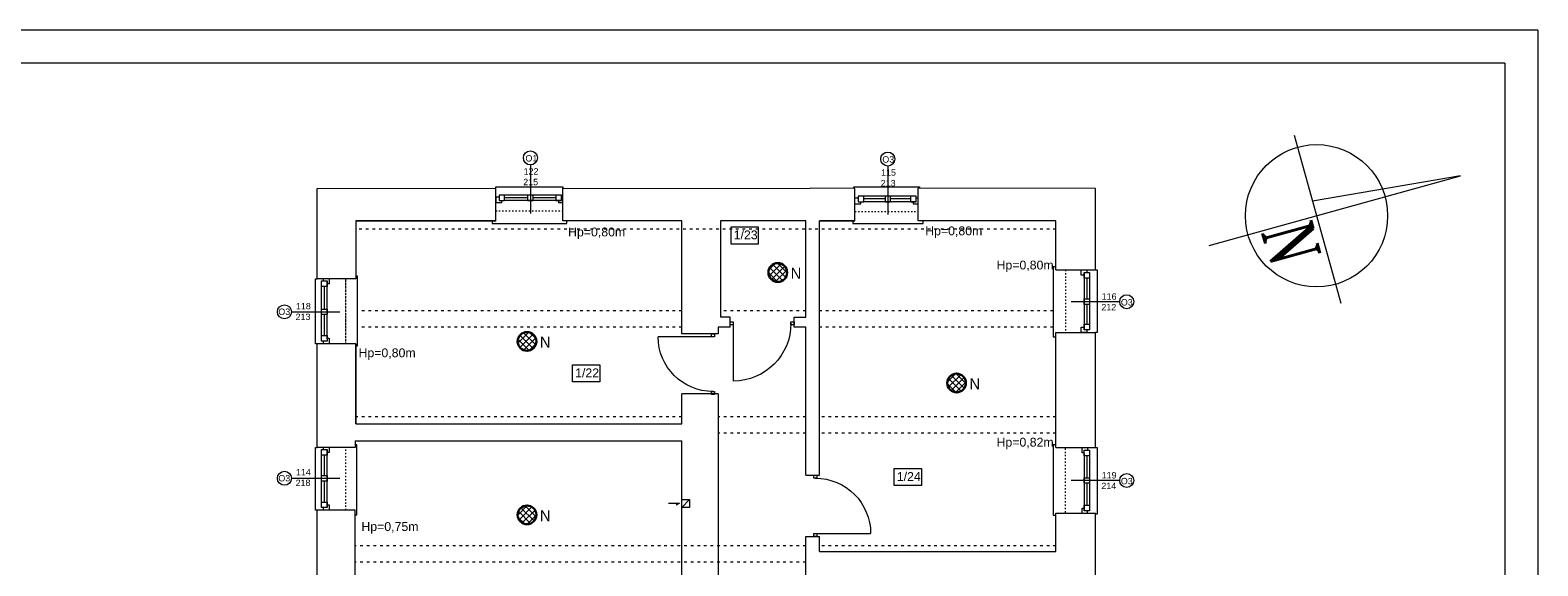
# Model space of a CAD drawing. Header units: centimetres. Extents: x 74448 to 96987, y -37016 to -10817.
# Tile 143 of 174: x 80129 to 82866, y -20813 to -19842. Entities that reach past the tile are written whole.
import ezdxf

# ---------------------------------------------------------------- set-up
doc = ezdxf.new("R2010")
doc.units = ezdxf.units.CM
doc.header["$LTSCALE"] = 0.02
doc.linetypes.add('ACAD_ISO03W100', pattern=[30, 12, -18])
doc.layers.get('0').update_dxf_attribs({"color": 8, "lineweight": 13})
for name, color, linetype, lineweight in [('_AUDIO', 7, 'Continuous', 18), ('_pk_tabelka', 7, 'Continuous', 15), ('LINIE PRZEKROJOWE', 8, 'Continuous', 13), ('OPISY', 8, 'Continuous', 13), ('stolarka', 8, 'Continuous', 13), ('WIDOK', 8, 'Continuous', 13)]:
    doc.layers.add(name, color=color, linetype=linetype, lineweight=lineweight)
doc.styles.add('ROMANS-POTROJNY-0-8-W', font='ROMANT.SHX', dxfattribs={"width": 0.8})
doc.styles.get("Standard").update_dxf_attribs({"font": 'arial.ttf', "height": 12})
doc.styles.add('Tomasz_W legenda', font='TCM_____.TTF')
pattern_1 = [(45, (-5798.748, -5798.748), (-5.6126601, 5.6126601), []), (135, (-5798.748, -5798.748), (-5.6126601, -5.6126601), [])]

# ---------------------------------------------------------------- blocks, each defined once
blk = doc.blocks.new('*U3')
at = {"layer": 'stolarka', "transparency": 33554684}
blk.add_lwpolyline([(5, 0), (5, 95)], dxfattribs=at)
for points in [[(0, 2.5), (0, -2.5), (5, -2.5), (5, 2.5)], [(100, -2.5), (105, -2.5), (105, 2.5), (100, 2.5)]]:
    blk.add_lwpolyline(points, close=True, dxfattribs=at)
blk.add_arc((5, 0), 95, 0, 90, dxfattribs=at)
blk = doc.blocks.new('PIK-B12X0207')
at = {"lineweight": 20}
for p, q in [((0, 403), (-41, 0)), ((0, -301), (0, 403)), ((-226, 0), (245, 0))]:
    blk.add_line(p, q, dxfattribs=at)
blk.add_circle((0, 0), 192, dxfattribs=at)
at = {"lineweight": 20, "style": 'ROMANS-POTROJNY-0-8-W', "width": 0.8}
blk.add_text('N', height=135, dxfattribs=at).set_placement((-1.9, -153.2))

msp = doc.modelspace()

# ---------------------------------------------------------------- hatches: boundary and pattern name
at = {"layer": '_AUDIO'}
h = msp.add_hatch(dxfattribs=at)
h.set_pattern_fill('ANSI37', color=256, scale=2.5)
h.set_pattern_definition(pattern_1)
h.paths.add_polyline_path([(81503.1, -20281.3, 1), (81469.1, -20281.3, 1)])
h = msp.add_hatch(dxfattribs=at)
h.set_pattern_fill('ANSI37', color=256, scale=2.5)
h.set_pattern_definition([(45, (-5798.748, -5824.38), (-5.6126601, 5.6126601), []), (135, (-5798.748, -5824.38), (-5.6126601, -5.6126601), [])])
h.paths.add_polyline_path([(81047.9, -20406.3, 1), (81013.9, -20406.3, 1)])
h = msp.add_hatch(dxfattribs=at)
h.set_pattern_fill('ANSI37', color=256, scale=2.5)
h.set_pattern_definition(pattern_1)
h.paths.add_polyline_path([(81827.6, -20481.7, 1), (81793.6, -20481.7, 1)])
h = msp.add_hatch(dxfattribs=at)
h.set_pattern_fill('ANSI37', color=256, scale=2.5)
h.set_pattern_definition(pattern_1)
h.paths.add_polyline_path([(81047.9, -20720.9, 1), (81013.9, -20720.9, 1)])

# ---------------------------------------------------------------- linework, layer by layer
for points in [[(80974, -20128.8), (80974, -20125.8), (81096, -20125.8), (81096, -20128.8)], [(81623.9, -20128.7), (81623.9, -20126), (81743.1, -20126), (81743.1, -20128.6)], [(80975, -20187.6), (80967.9, -20187.6), (80967.9, -20192.6), (81098, -20192.6), (81103, -20192.6), (81103, -20187.6)], [(81622, -20187.6), (81622, -20187.6), (81622, -20192.6), (81745, -20192.6), (81750, -20192.6), (81750, -20187.6)], [(81991, -20276.3), (81991, -20271.3), (81986, -20271.3), (81986, -20398.1), (81986, -20398), (81991, -20398)], [(82063, -20276.3), (82066, -20276.3), (82066, -20390.3), (82063, -20390.3)], [(80650, -20410.6), (80647, -20410.6), (80647, -20292.6), (80650, -20292.6)], [(80720, -20414.6), (80722.9, -20414.6), (80722.9, -20288), (80722.9, -20287.9), (80720, -20287.9)], [(80650, -20410.6), (80647, -20410.6)], [(80650, -20712.6), (80647, -20712.6), (80647, -20598.6), (80650, -20598.6)], [(80719, -20720.6), (80721.9, -20720.6), (80721.9, -20594), (80721.9, -20593.9), (80719, -20593.9)], [(81991, -20598.6), (81991, -20593.6), (81985.7, -20593.6), (81985.7, -20716.7), (81985.7, -20721.7), (81991, -20721.7)], [(82063, -20598.6), (82066, -20598.6), (82066, -20719.4), (82063, -20719.4)], [(81287.7, -20699.9), (81307.6, -20699.9), (81301.7, -20703.3)]]:
    msp.add_lwpolyline(points)
at = {"layer": '_AUDIO', "lineweight": 30}
for centre in [(81486.1, -20281.3), (81030.9, -20406.3), (81810.6, -20481.7), (81030.9, -20720.9)]:
    msp.add_circle(centre, 17, dxfattribs=at)
at = {"layer": '_pk_tabelka', "color": 7, "ltscale": 3}
for p, q in [((82865.7, -19841.8), (74455.7, -19841.8)), ((82865.7, -19841.8), (82865.7, -24041.8)), ((82805.7, -19901.8), (74705.7, -19901.8)), ((82805.7, -19901.8), (82805.7, -23981.8))]:
    msp.add_line(p, q, dxfattribs=at)
at = {"layer": 'LINIE PRZEKROJOWE'}
for points in [[(80650, -20170.1), (80650, -20128.8), (80974, -20128.6)], [(80720, -20187.6), (80974, -20187.6), (80974, -20128.8)], [(81096, -20187.6), (81096, -20128.6)], [(81096, -20128.8), (81544.9, -20128.6)], [(81625.9, -20128.7), (81544.9, -20128.6)], [(81562, -20187.6), (81625.9, -20187.6), (81625.9, -20128.7)], [(82063, -20276.3), (82063, -20128.8), (81740.9, -20128.6)], [(81740.9, -20187.6), (81740.9, -20187.6), (81740.9, -20128.6)], [(80650, -20292.6), (80650, -20148.3)], [(80974, -20187.6), (80720, -20187.6), (80720, -20292.6)], [(81312, -20392.6), (81312, -20187.6), (81096, -20187.6)], [(81312, -20392.6), (81312, -20190.8)], [(81537, -20187.6), (81382, -20187.6), (81382, -20362.6)], [(81537, -20362.6), (81537, -20187.6), (81537, -20187.6)], [(81562, -20649.1), (81562, -20187.6)], [(81625.9, -20187.6), (81562, -20187.6), (81562, -20187.6)], [(81625.9, -20187.6), (81562, -20187.6)], [(81991, -20276.3), (81991, -20187.6), (81740.9, -20187.6)], [(81991, -20276.3), (82063, -20276.3)], [(80720, -20292.6), (80650, -20292.6)], [(81377.9, -20380.6), (81377.9, -20392.6), (81312, -20392.6)], [(81399.5, -20380.6), (81377.9, -20380.6)], [(81399.5, -20362.6), (81382, -20362.6)], [(81399.5, -20380.6), (81399.5, -20362.6)], [(81536.9, -20649.1), (81536.9, -20380.6), (81515.5, -20380.6), (81515.5, -20362.6)], [(81515.5, -20380.6), (81515.5, -20362.6), (81537, -20362.6)], [(80650, -20598.6), (80650, -20410.6)], [(80720, -20555.6), (80720, -20410.6), (80650, -20410.6)], [(80720, -20410.6), (80720, -20555.6), (81312, -20555.6)], [(81991, -20598.6), (81991, -20390.3)], [(81991, -20598.6), (81991, -20390.3)], [(81991, -20598.6), (81991, -20390.3), (82063, -20390.3)], [(82063, -20598.6), (82063, -20390.3)], [(81377.9, -20501.6), (81312, -20501.6)], [(81312, -20555.6), (81312, -20501.6)], [(81377.9, -20501.6), (81377.9, -21381.1)], [(80719, -20598.6), (80650, -20598.6)], [(80719, -20586.6), (80719, -20586.6), (81312, -20586.6)], [(80719, -20586.6), (80719, -20598.6)], [(81312, -21387.6), (81312, -20586.6)], [(81991, -20598.6), (82063, -20598.6)], [(81536.9, -20649.1), (81562, -20649.1)], [(80650, -20902.6), (80650, -20712.6)], [(80719, -20902.6), (80719, -20712.6), (80650, -20712.6)], [(80719, -20885.1), (80719, -20712.6)], [(81312, -20693.3), (81326, -20693.3), (81326, -20707.3), (81312, -20707.3)], [(81326, -20693.3), (81312, -20707.3)], [(81562, -20787.6), (81991, -20787.6), (81991, -20717.6)], [(81991, -20783.3), (81991, -20717.6)], [(81991, -20787.6), (81991, -20717.6), (82063, -20717.6)], [(82063, -20902.6), (82063, -20717.6)], [(81536.9, -21029.6), (81536.9, -20760.1), (81562, -20760.1)], [(81562, -20787.6), (81562, -20760.1)]]:
    msp.add_lwpolyline(points, dxfattribs=at)
at = {"layer": 'OPISY'}
for points in [[(81036.9, -20086.2), (81036.9, -20174.3)], [(81685.7, -20088.2), (81685.7, -20176.3)], [(80603.2, -20352.6), (80691.3, -20352.6)], [(82106.7, -20334.3), (82018.6, -20334.3)], [(80603.2, -20654.6), (80691.3, -20654.6)], [(82106.7, -20658.6), (82018.6, -20658.6)]]:
    msp.add_lwpolyline(points, dxfattribs=at)
for points in [[(81401.5, -20198.4), (81450.7, -20198.4), (81450.7, -20229.7), (81401.5, -20229.7)], [(81113.7, -20448.6), (81162.9, -20448.6), (81162.9, -20479.9), (81113.7, -20479.9)], [(81697.6, -20636.6), (81746.7, -20636.6), (81746.7, -20667.9), (81697.6, -20667.9)]]:
    msp.add_lwpolyline(points, close=True, dxfattribs=at)
for centre in [(81036.9, -20073.5), (81685.7, -20075.5), (82119.4, -20334.3), (80590.5, -20352.6), (80590.5, -20654.6), (82119.4, -20658.6)]:
    msp.add_circle(centre, 12.7, dxfattribs=at)
at = {"layer": 'stolarka'}
for points in [[(80990.2, -20140.9), (80980.2, -20140.9), (80980.2, -20150.9), (80990.2, -20150.9)], [(81041.9, -20140.9), (81031.9, -20140.9), (81031.9, -20150.9), (81041.9, -20150.9)], [(81093.2, -20140.9), (81083.2, -20140.9), (81083.2, -20150.9), (81093.2, -20150.9)], [(81642, -20142.9), (81632, -20142.9), (81632, -20152.9), (81642, -20152.9)], [(81690.7, -20142.9), (81680.7, -20142.9), (81680.7, -20152.9), (81690.7, -20152.9)], [(81737, -20142.9), (81727, -20142.9), (81727, -20152.9), (81737, -20152.9)], [(80658, -20306.6), (80658, -20296.6), (80668, -20296.6), (80668, -20306.6)], [(82052, -20281.3), (82052, -20291.3), (82042, -20291.3), (82042, -20281.3)], [(82052, -20329.3), (82052, -20339.3), (82042, -20339.3), (82042, -20329.3)], [(80658, -20357.6), (80658, -20347.6), (80668, -20347.6), (80668, -20357.6)], [(82052, -20375.3), (82052, -20385.3), (82042, -20385.3), (82042, -20375.3)], [(80658, -20405.6), (80658, -20395.6), (80668, -20395.6), (80668, -20405.6)], [(80658, -20612.6), (80658, -20602.6), (80668, -20602.6), (80668, -20612.6)], [(82052, -20603.6), (82052, -20613.6), (82042, -20613.6), (82042, -20603.6)], [(80658, -20659.6), (80658, -20649.6), (80668, -20649.6), (80668, -20659.6)], [(82052, -20653.6), (82052, -20663.6), (82042, -20663.6), (82042, -20653.6)], [(80658, -20707.6), (80658, -20697.6), (80668, -20697.6), (80668, -20707.6)], [(82052, -20703.6), (82052, -20713.6), (82042, -20713.6), (82042, -20703.6)]]:
    msp.add_lwpolyline(points, close=True, dxfattribs=at)
for points in [[(81093.2, -20140.9), (80990.2, -20140.9)], [(80980.2, -20144.6), (80974, -20144.6), (80974, -20154.6), (80985.2, -20154.6), (80985.2, -20150.9)], [(81031.9, -20145.9), (80990.2, -20145.9)], [(81093.2, -20150.9), (80990.2, -20150.9)], [(81083.2, -20145.9), (81041.9, -20145.9)], [(81088.2, -20150.9), (81088.2, -20154.6), (81096, -20154.6)], [(81096, -20144.6), (81093.2, -20144.6)], [(81632, -20146.6), (81625.9, -20146.6)], [(81625.9, -20156.6), (81637, -20156.6), (81637, -20152.9)], [(81737, -20142.9), (81642, -20142.9)], [(81680.7, -20147.9), (81642, -20147.9)], [(81737, -20152.9), (81642, -20152.9)], [(81727, -20147.9), (81690.7, -20147.9)], [(81732, -20152.9), (81732, -20156.6), (81740.9, -20156.6)], [(81740.9, -20146.6), (81737, -20146.6)], [(82042, -20286.3), (82037, -20286.3), (82037, -20276.3), (82047, -20276.3), (82047, -20281.3)], [(80658, -20401.6), (80658, -20297.6)], [(80661.6, -20296.6), (80661.6, -20292.6)], [(80671.6, -20292.6), (80671.6, -20301.6), (80668, -20301.6)], [(80668, -20401.6), (80668, -20297.6)], [(82042, -20281.3), (82042, -20385.3)], [(82047, -20291.3), (82047, -20329.3)], [(82052, -20281.3), (82052, -20385.3)], [(80663, -20347.6), (80663, -20306.6)], [(80663, -20395.6), (80663, -20357.6)], [(82047, -20339.3), (82047, -20375.3)], [(82047, -20385.3), (82047, -20390.3), (82037, -20390.3), (82037, -20380.3), (82042, -20380.3)], [(80668, -20400.6), (80671.6, -20400.6), (80671.6, -20410.6), (80661.6, -20410.6), (80661.6, -20405.6)], [(80658, -20707.6), (80658, -20603.6)], [(80661.6, -20602.6), (80661.6, -20598.6)], [(80671.6, -20598.6), (80671.6, -20607.6), (80668, -20607.6)], [(80668, -20707.6), (80668, -20603.6)], [(82042, -20608.6), (82038.3, -20608.6), (82038.3, -20598.6), (82048.3, -20598.6), (82048.3, -20603.6)], [(80663, -20649.6), (80663, -20612.6)], [(82042, -20609.6), (82042, -20713.6)], [(82047, -20613.6), (82047, -20653.6)], [(82052, -20609.6), (82052, -20713.6)], [(80663, -20697.6), (80663, -20659.6)], [(82047, -20663.6), (82047, -20703.6)], [(80668, -20702.6), (80671.6, -20702.6), (80671.6, -20712.6), (80661.6, -20712.6), (80661.6, -20707.6)], [(82038.3, -20717.6), (82038.3, -20708.6), (82042, -20708.6)], [(82047.9, -20713.6), (82047.9, -20717.6)]]:
    msp.add_lwpolyline(points, dxfattribs=at)
at = {"layer": 'WIDOK', "linetype": 'ACAD_ISO03W100', "ltscale": 10}
for points in [[(80974, -20169.6), (81096, -20169.6)], [(81625.9, -20170.6), (81740.9, -20170.6)], [(82008, -20276.3), (82008, -20390.3)], [(80702, -20410.6), (80702, -20292.6)], [(80702, -20406.6), (80702, -20292.6)], [(80702, -20712.6), (80702, -20598.6)], [(82008, -20716.7), (82008, -20598.6)]]:
    msp.add_lwpolyline(points, dxfattribs=at)
at = {"layer": 'WIDOK', "linetype": 'ACAD_ISO03W100', "ltscale": 20}
for points in [[(81991, -20202.7), (80720, -20202.7)], [(81312, -20350.6), (80722.9, -20350.6)], [(81537, -20350.6), (81382, -20350.6)], [(81986, -20350.6), (81562, -20350.6)], [(81312, -20380.6), (80722.9, -20380.6)], [(81986, -20380.6), (81562, -20380.6)], [(81312, -20543.3), (80720, -20543.3)], [(81536.9, -20542.9), (81378.9, -20542.9)], [(81991, -20542.9), (81562, -20542.9)], [(81536.9, -20572.9), (81378.9, -20572.9)], [(81991, -20572.9), (81562, -20572.9)], [(81536.9, -20777), (80719, -20777)], [(81991, -20777), (81562, -20777)], [(81536.9, -20807), (80719, -20807)]]:
    msp.add_lwpolyline(points, dxfattribs=at)

# ---------------------------------------------------------------- block references
at = {"xscale": 0.6719999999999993, "yscale": 0.6719999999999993, "zscale": 0.08399999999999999, "rotation": 285.44611478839}
msp.add_blockref('PIK-B12X0207', (82464, -20178.4), dxfattribs=at)
at = {"layer": 'stolarka', "transparency": 33554684}
for p, xscale, yscale, zscale, rotation in [((81399.5, -20373.3), -1.104761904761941, 1.104761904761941, 1.104761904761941, 180), ((81368.5, -20392.6), -1.047619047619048, 1.047619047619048, 1.047619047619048, 90.00000000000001), ((81554.2, -20760.1), -1.057330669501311, 1.057330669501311, 1.057330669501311, 270)]:
    msp.add_blockref('*U3', p, dxfattribs=dict(at, xscale=xscale, yscale=yscale, zscale=zscale, rotation=rotation))

# ---------------------------------------------------------------- texts
at = {"layer": '_AUDIO', "char_height": 20, "width": 16.573, "attachment_point": 1, "style": 'Tomasz_W legenda'}
for insert in [(81509.4, -20272.8), (81054.3, -20397.8), (81833.9, -20473.2), (81054.3, -20712.4)]:
    msp.add_mtext('N', dxfattribs=dict(at, insert=insert))
at = {"layer": 'OPISY', "ltscale": 0.15}
for s, p in [('Hp=0,80m', (81105.4, -20215.8)), ('Hp=0,80m', (81753.6, -20213.8)), ('Hp=0,80m', (81883.1, -20275.8)), ('Hp=0,80m', (80725, -20435)), ('Hp=0,82m', (81883.1, -20597.1)), ('Hp=0,75m', (80730.2, -20750.1))]:
    msp.add_text(s, height=16, dxfattribs=at).set_placement(p)
at = {"layer": 'OPISY'}
for s, insert, char_height, width, attachment_point in [('\\pi-2.4943;O1', (81030.5, -20068.4), 11.574, 12.831, 1), ('\\pi-3.6114;O3', (81679.4, -20070.4), 11.574, 12.831, 1), ('{\\fArial|b0|i0|c238|p34;1/23}', (81406, -20205.1), 16, 260.963, 1), ('\\pi-3.6114;O3', (82112.4, -20341.3), 11.574, 12.831, 7), ('\\pi-3.6114;O3', (80583.1, -20358.4), 11.574, 12.831, 7), ('{\\fArial|b0|i0|c238|p34;1/22}', (81118.2, -20455.4), 16, 260.963, 1), ('\\pi-3.6114;O3', (80583.1, -20660.4), 11.574, 12.831, 7), ('{\\fArial|b0|i0|c238|p34;1/24}', (81702.1, -20643.4), 16, 260.963, 1), ('\\pi-3.6114;O3', (82112.4, -20665.6), 11.574, 12.831, 7)]:
    msp.add_mtext(s, dxfattribs=dict(at, insert=insert, char_height=char_height, width=width, attachment_point=attachment_point))
at = {"layer": 'stolarka', "char_height": 11.574, "width": 12.831}
for s, insert, attachment_point in [('\\pi-5.7667;122\\P\\pi-6.5128;215', (81030.5, -20092.1), 1), ('\\pi-5.8694;115\\P\\pi-6.4694;213', (81679.4, -20094.1), 1), ('\\pi-5.822;116\\P\\pi-6.4102;212', (82079.8, -20349.9), 7), ('\\pi-5.8378;118\\P\\pi-6.4694;213', (80617.3, -20367.6), 7), ('\\pi-5.8023;114\\P\\pi-6.4812;218', (80617.3, -20668.7), 7), ('\\pi-5.8378;119\\P\\pi-6.4457;214', (82079.8, -20674.2), 7)]:
    msp.add_mtext(s, dxfattribs=dict(at, insert=insert, attachment_point=attachment_point))

doc.saveas('drawing.dxf')
